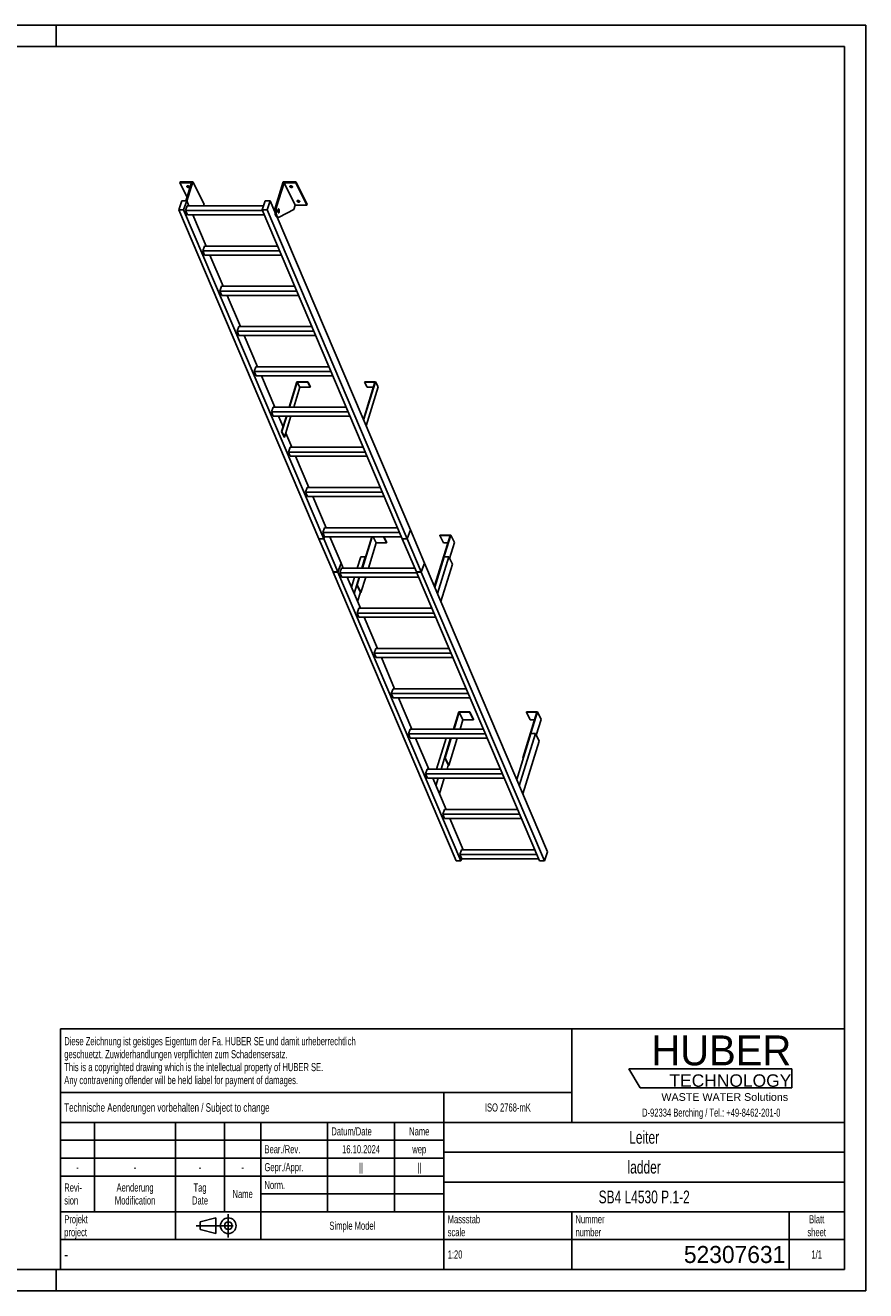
# Model space of a CAD drawing. Header units: millimetres. Extents: x 0 to 8400, y 0 to 5940.
# Tile 2 of 2: x 4455 to 8400, y 0 to 5940. Entities that reach past the tile are written whole.
import ezdxf

# ---------------------------------------------------------------- set-up
doc = ezdxf.new("R2010")
doc.units = ezdxf.units.MM
doc.header["$LTSCALE"] = 462
doc.linetypes.add('CENTER', pattern=[0.6, 0.375, -0.075, 0.075, -0.075])
doc.layers.get('0').update_dxf_attribs({"linetype": 'CONTINUOUS'})
for name, color, linetype in [('005_AXIS', 7, 'CONTINUOUS'), ('HUBER_Logo_BL1', 7, 'CONTINUOUS'), ('HUBER_Logo_BL2', 7, 'CONTINUOUS')]:
    doc.layers.add(name, color=color, linetype=linetype)
doc.styles.get("Standard").update_dxf_attribs({"font": 'txt', "width": 0.7})
doc.styles.add('TEXTSTYLE_2', font='txt')
doc.styles.add('TEXTSTYLE_3', font='arial.ttf')
doc.styles.add('TEXTSTYLE_5', font='txt', dxfattribs={"width": 0.8})
doc.styles.add('TEXTSTYLE_6', font='txt')

# ---------------------------------------------------------------- blocks, each defined once
blk = doc.blocks.new('HUBER_LOGO_BL1', base_point=(7675, 1007.5))
at = {"layer": 'HUBER_Logo_BL1', "color": 2, "linetype": 'Continuous', "attachment_point": 3, "line_spacing_factor": 0.78}
for s, insert, char_height, width, style in [('HUBER\\P\\fArial;\\H58.5;TECHNOLOGY ', (8050.7, 1198.2), 140.4, 775.343, 'TEXTSTYLE_2'), ('WASTE WATER Solutions', (8036, 927.2), 36, 594.067, 'TEXTSTYLE_3')]:
    blk.add_mtext(s, dxfattribs=dict(at, insert=insert, char_height=char_height, width=width, style=style))
at = {"layer": 'HUBER_Logo_BL1', "color": 2, "linetype": 'Continuous', "insert": (7675, 854.8), "char_height": 38, "width": 1621.786, "attachment_point": 2, "line_spacing_factor": 0.96}
blk.add_mtext('D-92334 Berching / Tel.: +49-8462-201-0', dxfattribs=at)
blk = doc.blocks.new('PROJEKTIONSMETHODE_1_BL3', base_point=(5360, 305))
at = {"color": 2, "linetype": 'CENTER'}
for p, q in [((5407.7, 360), (5407.7, 250)), ((5257.3, 305), (5462.7, 305))]:
    blk.add_line(p, q, dxfattribs=at)
at = {"color": 2, "linetype": 'Continuous'}
for p, q in [((5275.7, 323.3), (5349, 341.7)), ((5275.7, 286.7), (5275.7, 323.3)), ((5349, 268.3), (5349, 341.7)), ((5275.7, 286.7), (5349, 268.3))]:
    blk.add_line(p, q, dxfattribs=at)
for radius in [36.7, 18.3]:
    blk.add_circle((5407.7, 305), radius, dxfattribs=at)
blk = doc.blocks.new('*T17')
at = {"color": 3, "linetype": 'Continuous'}
for p, q in [((0, 0), (3680, 0)), ((0, 0), (0, -1130)), ((2400, 0), (2400, -440)), ((3680, 0), (3680, -1130)), ((0, -300), (2400, -300)), ((1800, -300), (1800, -1130)), ((0, -440), (3680, -440)), ((160, -440), (160, -860)), ((540, -440), (540, -990)), ((770, -440), (770, -860)), ((940, -440), (940, -990)), ((1254, -440), (1254, -860)), ((1568, -440), (1568, -860)), ((0, -524), (1800, -524)), ((1800, -580), (3680, -580)), ((0, -608), (1800, -608)), ((0, -692), (1800, -692)), ((1800, -720), (3680, -720)), ((940, -776), (1800, -776)), ((0, -860), (3680, -860)), ((2400, -860), (2400, -1130)), ((3420, -860), (3420, -1130)), ((0, -990), (3680, -990)), ((0, -1130), (3680, -1130))]:
    blk.add_line(p, q, dxfattribs=at)
at = {"color": 2, "linetype": 'Continuous', "line_spacing_factor": 0.96}
for s, insert, char_height, width, attachment_point in [('Diese Zeichnung ist geistiges Eigentum der Fa. HUBER SE und damit urheberrechtlich \\Pgeschuetzt. Zuwiderhandlungen verpflichten zum Schadensersatz.\\PThis is a copyrighted drawing which is the intellectual property of HUBER SE.\\PAny contravening offender will be held liabel for payment of damages.', (17.5, -39.8), 38, 4429.714, 1), ('Technische Aenderungen vorbehalten / Subject to change', (17.5, -350), 40, 3049.524, 1), ('ISO 2768-mK', (2100, -351), 38, 665.905, 2), ('Datum/Date', (1271.5, -463), 38, 584.476, 1), ('Name', (1684, -463), 38, 253.333, 2), ('Leiter', (2740, -480), 60, 480, 2), ('Bear./Rev.', (957.5, -547), 38, 544.667, 1), ('16.10.2024', (1411, -547), 38, 546.476, 2), ('wep', (1684, -547), 38, 199.048, 2), ('-', (80, -631), 38, 68.762, 2), ('-', (350, -631), 38, 68.762, 2), ('-', (655, -631), 38, 68.762, 2), ('-', (855, -631), 38, 68.762, 2), ('Gepr./Appr.', (957.5, -631), 38, 598.952, 1), ('||', (1411, -631), 38, 101.333, 2), ('||', (1684, -631), 38, 101.333, 2), ('ladder', (2740, -620), 60, 502.857, 2), ('Revi-\\Psion', (17.5, -726.6), 38, 276.857, 1), ('Aenderung\\PModification', (350, -726.6), 38, 606.19, 2), ('Tag\\PDate', (655, -726.6), 38, 235.238, 2), ('Name', (855, -757), 38, 253.333, 2), ('Norm. ', (957.5, -715), 38, 351.048, 1), ('SB4 L4530 P.1-2', (2740, -760), 60, 1342.857, 2), ('Projekt\\Pproject', (17.5, -875.6), 38, 367.333, 1), ('Massstab\\Pscale', (1817.5, -875.6), 38, 448.762, 1), ('Nummer\\Pnumber', (2417.5, -875.6), 38, 372.762, 1), ('Blatt\\Psheet', (3550, -875.6), 38, 275.048, 2), ('Simple Model', (1370, -906), 38, 656.857, 2), ('1:20', (1817.5, -1041), 38, 204.476, 1), ('1/1', (3550, -1041), 38, 159.238, 2)]:
    blk.add_mtext(s, dxfattribs=dict(at, insert=insert, char_height=char_height, width=width, attachment_point=attachment_point))
for s, insert, char_height, width, attachment_point, style in [('-', (17.5, -1035), 50, 36.667, 1, 'TEXTSTYLE_5'), ('52307631', (3402.5, -1020), 80, 1093.333, 3, 'TEXTSTYLE_6')]:
    blk.add_mtext(s, dxfattribs=dict(at, insert=insert, char_height=char_height, width=width, attachment_point=attachment_point, style=style))
blk = doc.blocks.new('HUBER_LOGO_BL2', base_point=(7670.4, 997))
at = {"layer": 'HUBER_Logo_BL2', "color": 5, "linetype": 'Continuous'}
for p, q in [((8052.9, 1042), (7287.9, 1042)), ((7287.9, 1042), (7341.9, 952)), ((8052.9, 1042), (8052.9, 952)), ((7341.9, 952), (8052.9, 952))]:
    blk.add_line(p, q, dxfattribs=at)

msp = doc.modelspace()

# ---------------------------------------------------------------- linework, layer by layer
at = {"color": 3, "linetype": 'Continuous'}
for p, q in [((8400, 5940), (0, 5940)), ((4600, 5940), (4600, 5840)), ((8400, 5940), (8400, 0)), ((4600, 0), (4600, 100)), ((8400, 0), (0, 0))]:
    msp.add_line(p, q, dxfattribs=at)
at = {"color": 5, "linetype": 'Continuous'}
for p, q in [((8300, 5840), (100, 5840)), ((8300, 100), (8300, 5840)), ((100, 100), (8300, 100))]:
    msp.add_line(p, q, dxfattribs=at)
at = {"color": 7, "linetype": 'Continuous'}
for p, q in [((5234.835, 5201.069), (5180.492, 5201.069)), ((5234.835, 5201.069), (5208.577, 5116.1)), ((5213.626, 5114.553), (5241.813, 5205.769)), ((5628.949, 5087.486), (5665.502, 5205.769)), ((5669.575, 5201.069), (5634.476, 5087.486)), ((5721.433, 5095.395), (5669.575, 5201.069)), ((5723.918, 5201.069), (5669.575, 5201.069)), ((5174.963, 5074.031), (5189.94, 5116.1)), ((5189.94, 5116.1), (5212.967, 5116.1)), ((5212.967, 5116.1), (5197.99, 5074.031)), ((5566.414, 5074.031), (5581.391, 5116.1)), ((5581.391, 5116.1), (5604.418, 5116.1)), ((5604.418, 5116.1), (5589.441, 5074.031)), ((5626.569, 5064.097), (5604.418, 5116.1)), ((5833.139, 3528.881), (5174.963, 5074.031)), ((5197.99, 5074.031), (5174.963, 5074.031)), ((5856.166, 3528.881), (5197.99, 5074.031)), ((5207.285, 5070.5), (5215.168, 5092.642)), ((5215.908, 5050.258), (5207.285, 5070.5)), ((5567.918, 5070.5), (5207.285, 5070.5)), ((5573.04, 5092.642), (5215.168, 5092.642)), ((5215.908, 5050.258), (5576.541, 5050.258)), ((5293.671, 5100.095), (5291.367, 5092.642)), ((6224.59, 3528.881), (5566.414, 5074.031)), ((5589.441, 5074.031), (5566.414, 5074.031)), ((6247.617, 3528.881), (5589.441, 5074.031)), ((5715.232, 5075.329), (5645.937, 5039.43)), ((5721.433, 5095.395), (5715.232, 5075.329)), ((5721.433, 5095.395), (5775.775, 5095.395)), ((6262.594, 3570.951), (5637.293, 5038.922)), ((5638.101, 5038.838), (5643.627, 5038.838)), ((5287.761, 4881.573), (5295.644, 4903.715)), ((5296.383, 4861.331), (5287.761, 4881.573)), ((5648.394, 4881.573), (5287.761, 4881.573)), ((5638.962, 4903.715), (5295.644, 4903.715)), ((5296.383, 4861.331), (5657.016, 4861.331)), ((5368.237, 4692.647), (5376.119, 4714.789)), ((5376.859, 4672.405), (5368.237, 4692.647)), ((5728.87, 4692.647), (5368.237, 4692.647)), ((5719.438, 4714.789), (5376.119, 4714.789)), ((5376.859, 4672.405), (5737.492, 4672.405)), ((5456.595, 4525.862), (5448.712, 4503.72)), ((5799.914, 4525.862), (5456.595, 4525.862)), ((5457.335, 4483.478), (5448.712, 4503.72)), ((5809.345, 4503.72), (5448.712, 4503.72)), ((5457.335, 4483.478), (5817.968, 4483.478)), ((5537.071, 4336.935), (5529.188, 4314.794)), ((5880.389, 4336.935), (5537.071, 4336.935)), ((5537.81, 4294.552), (5529.188, 4314.794)), ((5889.821, 4314.794), (5529.188, 4314.794)), ((5537.81, 4294.552), (5898.443, 4294.552)), ((5731.427, 4265.55), (5695.104, 4148.009)), ((5714.989, 4148.009), (5743.628, 4240.686)), ((5730.069, 4267.117), (5780.727, 4267.117)), ((5743.628, 4240.686), (5731.427, 4265.55)), ((5731.427, 4265.55), (5780.243, 4265.55)), ((5792.445, 4240.686), (5743.628, 4240.686)), ((5780.727, 4267.117), (5780.243, 4265.55)), ((5780.243, 4265.55), (5792.445, 4240.686)), ((5780.727, 4267.117), (5792.929, 4242.252)), ((5792.929, 4242.252), (5792.445, 4240.686)), ((6096.167, 4265.55), (6041.741, 4089.429)), ((6047.835, 4267.117), (6047.351, 4265.55)), ((6059.552, 4240.686), (6047.351, 4265.55)), ((6047.351, 4265.55), (6096.167, 4265.55)), ((6047.835, 4267.117), (6098.493, 4267.117)), ((6088.483, 4240.686), (6059.552, 4240.686)), ((5617.546, 4148.009), (5609.664, 4125.867)), ((5618.286, 4105.625), (5609.664, 4125.867)), ((5970.297, 4125.867), (5609.664, 4125.867)), ((5960.865, 4148.009), (5617.546, 4148.009)), ((5618.286, 4105.625), (5978.919, 4105.625)), ((5682.006, 4105.625), (5659.629, 4033.214)), ((5671.154, 4006.159), (5701.891, 4105.625)), ((5705.813, 3959.082), (5677.295, 4026.032)), ((5698.022, 3959.082), (5690.139, 3936.94)), ((5698.762, 3916.698), (5690.139, 3936.94)), ((6050.772, 3936.94), (5690.139, 3936.94)), ((6041.341, 3959.082), (5698.022, 3959.082)), ((5698.762, 3916.698), (6059.395, 3916.698)), ((5786.289, 3770.156), (5723.867, 3916.698)), ((5778.498, 3770.156), (5770.615, 3748.014)), ((5779.237, 3727.772), (5770.615, 3748.014)), ((6131.248, 3748.014), (5770.615, 3748.014)), ((6121.816, 3770.156), (5778.498, 3770.156)), ((5779.237, 3727.772), (6139.87, 3727.772)), ((5866.765, 3581.229), (5804.343, 3727.772)), ((5858.973, 3581.229), (5851.091, 3559.087)), ((6202.292, 3581.229), (5858.973, 3581.229)), ((6247.617, 3528.881), (6262.594, 3570.951)), ((6247.646, 3528.814), (6262.623, 3570.883)), ((6262.623, 3570.883), (6262.57, 3570.883)), ((6328.67, 3415.828), (6262.623, 3570.883)), ((5833.139, 3528.881), (5856.166, 3528.881)), ((5833.168, 3528.814), (5833.192, 3528.881)), ((5899.216, 3373.759), (5833.168, 3528.814)), ((5833.168, 3528.814), (5856.195, 3528.814)), ((5859.713, 3538.845), (5851.091, 3559.087)), ((6211.724, 3559.087), (5851.091, 3559.087)), ((5856.166, 3528.881), (5859.713, 3538.845)), ((5856.195, 3528.814), (5859.766, 3538.845)), ((5922.242, 3373.759), (5856.195, 3528.814)), ((5859.713, 3538.845), (6220.346, 3538.845)), ((5937.219, 3415.828), (5884.819, 3538.845)), ((6080.747, 3538.845), (6035.462, 3392.302)), ((6037.304, 3392.302), (6082.589, 3538.845)), ((6065.641, 3392.302), (6102.083, 3510.231)), ((6088.042, 3538.845), (6102.083, 3510.231)), ((6102.083, 3510.231), (6150.9, 3510.231)), ((6136.858, 3538.845), (6150.9, 3510.231)), ((6138.111, 3538.845), (6151.384, 3511.798)), ((6150.9, 3510.231), (6151.384, 3511.798)), ((6224.59, 3528.881), (6247.617, 3528.881)), ((6224.643, 3528.881), (6224.619, 3528.814)), ((6224.619, 3528.814), (6247.646, 3528.814)), ((6290.667, 3373.759), (6224.619, 3528.814)), ((6313.693, 3373.759), (6247.646, 3528.814)), ((6449.436, 3545.663), (6377.639, 3313.327)), ((6379.481, 3313.327), (6451.762, 3547.23)), ((6401.104, 3547.23), (6400.62, 3545.663)), ((6400.62, 3545.663), (6449.436, 3545.663)), ((6400.62, 3545.663), (6418.007, 3510.231)), ((6451.762, 3547.23), (6401.104, 3547.23)), ((6418.007, 3510.231), (6438.487, 3510.231)), ((6446.223, 3437.606), (6469.15, 3511.798)), ((6451.762, 3547.23), (6469.15, 3511.798)), ((6421.215, 3445.397), (6377.009, 3302.347)), ((6442.399, 3445.397), (6389.286, 3273.524)), ((6442.399, 3445.397), (6421.215, 3445.397)), ((6459.787, 3409.966), (6442.399, 3445.397)), ((5922.242, 3373.759), (5937.219, 3415.828)), ((5922.271, 3373.692), (5937.248, 3415.761)), ((5939.449, 3392.302), (5931.566, 3370.161)), ((5937.248, 3415.761), (5937.195, 3415.761)), ((5947.24, 3392.302), (5937.248, 3415.761)), ((6282.768, 3392.302), (5939.449, 3392.302)), ((6313.693, 3373.759), (6328.67, 3415.828)), ((6313.722, 3373.692), (6328.699, 3415.761)), ((6328.699, 3415.761), (6328.646, 3415.761)), ((6906.399, 2059.538), (6328.699, 3415.761)), ((6405.709, 3234.97), (6459.787, 3409.966)), ((5899.216, 3373.759), (5922.242, 3373.759)), ((5899.244, 3373.692), (5899.268, 3373.759)), ((5899.244, 3373.692), (5922.271, 3373.692)), ((6476.945, 2017.468), (5899.244, 3373.692)), ((6499.971, 2017.468), (5922.271, 3373.692)), ((6292.199, 3370.161), (5931.566, 3370.161)), ((5940.189, 3349.918), (5931.566, 3370.161)), ((5940.189, 3349.918), (6300.822, 3349.918)), ((6027.716, 3203.376), (5965.294, 3349.918)), ((6022.364, 3349.918), (6011.057, 3313.327)), ((6012.899, 3313.327), (6024.206, 3349.918)), ((6030.286, 3277.895), (6052.543, 3349.918)), ((6290.667, 3373.759), (6313.693, 3373.759)), ((6290.719, 3373.759), (6290.695, 3373.692)), ((6290.695, 3373.692), (6313.722, 3373.692)), ((6868.396, 2017.468), (6290.695, 3373.692)), ((6891.422, 2017.468), (6313.722, 3373.692)), ((6011.057, 3313.327), (6012.899, 3313.327)), ((6011.057, 3313.327), (6028.444, 3277.895)), ((6012.899, 3313.327), (6030.286, 3277.895)), ((6028.444, 3277.895), (6030.286, 3277.895)), ((6377.639, 3313.327), (6379.481, 3313.327)), ((6377.639, 3313.327), (6379.334, 3309.872)), ((6379.481, 3313.327), (6380.046, 3312.176)), ((6019.925, 3203.376), (6012.042, 3181.234)), ((6372.675, 3181.234), (6012.042, 3181.234)), ((6020.664, 3160.992), (6012.042, 3181.234)), ((6363.243, 3203.376), (6019.925, 3203.376)), ((6020.664, 3160.992), (6381.297, 3160.992)), ((6108.192, 3014.449), (6045.77, 3160.992)), ((6100.4, 3014.449), (6092.518, 2992.307)), ((6453.151, 2992.307), (6092.518, 2992.307)), ((6101.14, 2972.065), (6092.518, 2992.307)), ((6443.719, 3014.449), (6100.4, 3014.449)), ((6101.14, 2972.065), (6461.773, 2972.065)), ((6188.667, 2825.523), (6126.246, 2972.065)), ((6180.876, 2825.523), (6172.993, 2803.381)), ((6533.626, 2803.381), (6172.993, 2803.381)), ((6181.616, 2783.139), (6172.993, 2803.381)), ((6524.195, 2825.523), (6180.876, 2825.523)), ((6181.616, 2783.139), (6542.249, 2783.139)), ((6269.143, 2636.596), (6206.721, 2783.139)), ((6490.553, 2717.413), (6465.579, 2636.596)), ((6467.421, 2636.596), (6491.911, 2715.846)), ((6541.211, 2717.413), (6490.553, 2717.413)), ((6491.911, 2715.846), (6540.727, 2715.846)), ((6491.911, 2715.846), (6509.298, 2680.414)), ((6495.757, 2636.596), (6509.298, 2680.414)), ((6509.298, 2680.414), (6558.115, 2680.414)), ((6540.727, 2715.846), (6541.211, 2717.413)), ((6540.727, 2715.846), (6558.115, 2680.414)), ((6541.211, 2717.413), (6558.599, 2681.981)), ((6558.115, 2680.414), (6558.599, 2681.981)), ((6856.651, 2715.846), (6790.325, 2501.215)), ((6792.167, 2501.215), (6858.977, 2717.413)), ((6808.319, 2717.413), (6807.835, 2715.846)), ((6807.835, 2715.846), (6856.651, 2715.846)), ((6807.835, 2715.846), (6825.222, 2680.414)), ((6858.977, 2717.413), (6808.319, 2717.413)), ((6825.222, 2680.414), (6845.702, 2680.414)), ((6853.438, 2607.789), (6876.365, 2681.981)), ((6858.977, 2717.413), (6876.365, 2681.981)), ((6261.352, 2636.596), (6253.469, 2614.454)), ((6614.102, 2614.454), (6253.469, 2614.454)), ((6262.091, 2594.212), (6253.469, 2614.454)), ((6604.67, 2636.596), (6261.352, 2636.596)), ((6828.43, 2615.58), (6761.627, 2399.408)), ((6849.614, 2615.58), (6773.905, 2370.585)), ((6849.614, 2615.58), (6828.43, 2615.58)), ((6867.002, 2580.149), (6849.614, 2615.58)), ((6262.091, 2594.212), (6622.724, 2594.212)), ((6349.619, 2447.669), (6287.197, 2594.212)), ((6452.481, 2594.212), (6423.743, 2501.215)), ((6425.585, 2501.215), (6454.323, 2594.212)), ((6442.972, 2465.783), (6482.66, 2594.212)), ((6790.327, 2332.031), (6867.002, 2580.149)), ((6423.743, 2501.215), (6425.585, 2501.215)), ((6423.743, 2501.215), (6441.13, 2465.783)), ((6425.585, 2501.215), (6442.972, 2465.783)), ((6790.325, 2501.215), (6792.167, 2501.215)), ((6790.325, 2501.215), (6792.02, 2497.76)), ((6792.167, 2501.215), (6792.732, 2500.063)), ((6341.827, 2447.669), (6333.945, 2425.528)), ((6685.146, 2447.669), (6341.827, 2447.669)), ((6441.13, 2465.783), (6442.972, 2465.783)), ((6694.578, 2425.528), (6333.945, 2425.528)), ((6342.567, 2405.285), (6333.945, 2425.528)), ((6342.567, 2405.285), (6703.2, 2405.285)), ((6430.094, 2258.743), (6367.673, 2405.285)), ((6422.303, 2258.743), (6414.42, 2236.601)), ((6765.622, 2258.743), (6422.303, 2258.743)), ((6775.053, 2236.601), (6414.42, 2236.601)), ((6423.043, 2216.359), (6414.42, 2236.601)), ((6423.043, 2216.359), (6783.676, 2216.359)), ((6510.57, 2069.816), (6448.148, 2216.359)), ((6502.779, 2069.816), (6494.896, 2047.674)), ((6855.529, 2047.674), (6494.896, 2047.674)), ((6503.518, 2027.432), (6494.896, 2047.674)), ((6503.518, 2027.432), (6499.971, 2017.468)), ((6846.097, 2069.816), (6502.779, 2069.816)), ((6503.518, 2027.432), (6864.151, 2027.432)), ((6906.399, 2059.538), (6891.422, 2017.468)), ((6499.971, 2017.468), (6476.945, 2017.468)), ((6891.422, 2017.468), (6868.396, 2017.468))]:
    msp.add_line(p, q, dxfattribs=at)
at = {"color": 9, "linetype": 'Continuous'}
msp.add_line((5628.949, 5087.486), (5634.476, 5087.486), dxfattribs=at)
at = {"color": 7, "linetype": 'Continuous'}
for points, knots in [([(5628.949, 5087.486), (5628.22, 5085.126), (5627.105, 5080.036), (5626.338, 5072.077), (5626.43, 5063.87), (5627.374, 5056.041), (5628.861, 5050.069), (5630.474, 5045.985), (5631.777, 5043.498), (5633.206, 5041.491), (5634.743, 5040), (5636.38, 5039.06), (5637.548, 5038.838), (5638.101, 5038.838)], [0, 0, 0, 0, 0.13939916, 0.29280569, 0.45031518, 0.60153991, 0.73684016, 0.79611184, 0.84888332, 0.89492094, 0.93453063, 0.96882596, 1, 1, 1, 1]), ([(5634.476, 5087.486), (5633.746, 5085.126), (5632.631, 5080.036), (5631.865, 5072.077), (5631.957, 5063.87), (5632.9, 5056.041), (5634.387, 5050.069), (5636, 5045.985), (5637.304, 5043.498), (5638.732, 5041.491), (5640.27, 5040), (5641.906, 5039.06), (5643.075, 5038.838), (5643.627, 5038.838)], [0, 0, 0, 0, 0.13939916, 0.29280569, 0.45031518, 0.60153991, 0.73684016, 0.79611184, 0.84888332, 0.89492094, 0.93453063, 0.96882596, 1, 1, 1, 1]), ([(5643.627, 5038.838), (5643.821, 5038.838), (5644.621, 5038.889), (5645.4, 5039.152), (5645.937, 5039.43)], [0, 0, 0, 0, 0.24280271, 1, 1, 1, 1])]:
    msp.add_open_spline(points, degree=3, knots=knots, dxfattribs=at)
at = {"layer": '005_AXIS', "color": 7, "linetype": 'Continuous'}
for p, q in [((5181.944, 5205.769), (5180.492, 5201.069)), ((5180.492, 5201.069), (5213.837, 5133.119)), ((5241.813, 5205.769), (5181.944, 5205.769)), ((5293.671, 5100.095), (5241.813, 5205.769)), ((5725.37, 5205.769), (5665.502, 5205.769)), ((5725.37, 5205.769), (5723.918, 5201.069)), ((5775.775, 5095.395), (5723.918, 5201.069)), ((5777.228, 5100.095), (5725.37, 5205.769)), ((5222.959, 5092.642), (5212.967, 5116.1)), ((5303.435, 4903.715), (5241.013, 5050.258)), ((5626.794, 5076.338), (5621.355, 5076.338)), ((5643.627, 5076.338), (5641.523, 5076.338)), ((5643.627, 5061.338), (5641.524, 5061.338)), ((5777.228, 5100.095), (5775.775, 5095.395)), ((5383.911, 4714.789), (5321.489, 4861.331)), ((5464.386, 4525.862), (5401.965, 4672.405)), ((5544.862, 4336.935), (5482.44, 4483.478)), ((5625.338, 4148.009), (5562.916, 4294.552)), ((5730.069, 4267.117), (5693.262, 4148.009)), ((6098.493, 4267.117), (6042.809, 4086.923)), ((6054.334, 4059.867), (6110.695, 4242.252)), ((6110.695, 4242.252), (6098.493, 4267.117)), ((5664.703, 4055.594), (5643.392, 4105.625)), ((5680.164, 4105.625), (5657.787, 4033.214)), ((5657.787, 4033.214), (5669.312, 4006.159)), ((5657.787, 4033.214), (5659.629, 4033.214)), ((5659.629, 4033.214), (5671.154, 4006.159)), ((5669.312, 4006.159), (5671.154, 4006.159)), ((6029.764, 3445.397), (6013.356, 3392.302)), ((6029.764, 3445.397), (6050.948, 3445.397)), ((6050.948, 3445.397), (6034.541, 3392.302)), ((6051.513, 3444.246), (6050.948, 3445.397)), ((6000.259, 3349.918), (5985.558, 3302.347)), ((6021.443, 3349.918), (5997.835, 3273.524)), ((6014.258, 3234.97), (6027.879, 3279.047)), ((6430.376, 2594.212), (6385.09, 2447.669)), ((6451.56, 2594.212), (6406.275, 2447.669)), ((6434.611, 2447.669), (6440.565, 2466.935)), ((6371.993, 2405.285), (6370.176, 2399.408)), ((6393.177, 2405.285), (6382.454, 2370.585)), ((6398.876, 2332.031), (6421.514, 2405.285))]:
    msp.add_line(p, q, dxfattribs=at)
for points, knots in [([(5213.591, 5182.42), (5213.439, 5182.73), (5213.226, 5183.366), (5213.276, 5184.042), (5213.368, 5184.34)], [0, 0, 0, 0, 0.5259898, 1, 1, 1, 1]), ([(5213.368, 5184.34), (5213.492, 5184.741), (5214.048, 5185.533), (5215.425, 5186.232), (5217.181, 5186.524), (5219.171, 5186.397), (5221.2, 5185.87), (5223.066, 5184.993), (5224.581, 5183.859), (5225.325, 5182.909), (5225.565, 5182.42)], [0, 0, 0, 0, 0.08792798, 0.19150842, 0.31584215, 0.45699794, 0.60613596, 0.75253438, 0.88609216, 1, 1, 1, 1]), ([(5225.788, 5180.501), (5225.664, 5180.1), (5225.108, 5179.308), (5223.731, 5178.609), (5221.975, 5178.317), (5219.985, 5178.444), (5217.956, 5178.971), (5216.09, 5179.847), (5214.575, 5180.982), (5213.83, 5181.932), (5213.591, 5182.42)], [0, 0, 0, 0, 0.08792798, 0.19150842, 0.31584215, 0.45699794, 0.60613596, 0.75253438, 0.88609216, 1, 1, 1, 1]), ([(5224.96, 5183.329), (5224.193, 5183.112), (5222.469, 5182.985), (5219.899, 5183.466), (5217.507, 5184.519), (5216.155, 5185.597), (5215.645, 5186.209)], [0, 0, 0, 0, 0.23501097, 0.50003303, 0.76503684, 1, 1, 1, 1]), ([(5225.565, 5182.42), (5225.717, 5182.111), (5225.93, 5181.475), (5225.88, 5180.798), (5225.788, 5180.501)], [0, 0, 0, 0, 0.5259898, 1, 1, 1, 1]), ([(5697.148, 5182.42), (5696.996, 5182.73), (5696.783, 5183.366), (5696.833, 5184.042), (5696.925, 5184.34)], [0, 0, 0, 0, 0.5259898, 1, 1, 1, 1]), ([(5696.925, 5184.34), (5697.049, 5184.741), (5697.605, 5185.533), (5698.982, 5186.232), (5700.738, 5186.524), (5702.728, 5186.397), (5704.757, 5185.87), (5706.623, 5184.993), (5708.138, 5183.859), (5708.882, 5182.909), (5709.122, 5182.42)], [0, 0, 0, 0, 0.08792798, 0.19150842, 0.31584215, 0.45699794, 0.60613596, 0.75253438, 0.88609216, 1, 1, 1, 1]), ([(5709.345, 5180.501), (5709.221, 5180.1), (5708.665, 5179.308), (5707.288, 5178.609), (5705.532, 5178.317), (5703.542, 5178.444), (5701.513, 5178.971), (5699.647, 5179.847), (5698.132, 5180.982), (5697.388, 5181.932), (5697.148, 5182.42)], [0, 0, 0, 0, 0.08792798, 0.19150842, 0.31584215, 0.45699794, 0.60613596, 0.75253438, 0.88609216, 1, 1, 1, 1]), ([(5708.517, 5183.329), (5707.75, 5183.112), (5706.026, 5182.985), (5703.456, 5183.466), (5701.064, 5184.519), (5699.712, 5185.597), (5699.202, 5186.209)], [0, 0, 0, 0, 0.23501097, 0.50003303, 0.76503684, 1, 1, 1, 1]), ([(5709.122, 5182.42), (5709.274, 5182.111), (5709.487, 5181.475), (5709.437, 5180.798), (5709.345, 5180.501)], [0, 0, 0, 0, 0.5259898, 1, 1, 1, 1]), ([(5730.703, 5114.043), (5730.551, 5114.353), (5730.338, 5114.989), (5730.387, 5115.665), (5730.479, 5115.962)], [0, 0, 0, 0, 0.5259898, 1, 1, 1, 1]), ([(5730.479, 5115.962), (5730.603, 5116.363), (5731.16, 5117.156), (5732.537, 5117.855), (5734.293, 5118.147), (5736.282, 5118.02), (5738.311, 5117.493), (5740.177, 5116.616), (5741.693, 5115.481), (5742.437, 5114.531), (5742.676, 5114.043)], [0, 0, 0, 0, 0.08792798, 0.19150842, 0.31584215, 0.45699794, 0.60613596, 0.75253438, 0.88609216, 1, 1, 1, 1]), ([(5742.9, 5112.124), (5742.776, 5111.723), (5742.219, 5110.931), (5740.842, 5110.232), (5739.086, 5109.94), (5737.097, 5110.067), (5735.068, 5110.594), (5733.202, 5111.47), (5731.686, 5112.605), (5730.942, 5113.555), (5730.703, 5114.043)], [0, 0, 0, 0, 0.08792798, 0.19150842, 0.31584215, 0.45699794, 0.60613596, 0.75253438, 0.88609216, 1, 1, 1, 1]), ([(5742.071, 5114.952), (5741.305, 5114.735), (5739.58, 5114.608), (5737.011, 5115.089), (5734.619, 5116.142), (5733.267, 5117.22), (5732.757, 5117.832)], [0, 0, 0, 0, 0.23501097, 0.50003303, 0.76503684, 1, 1, 1, 1]), ([(5742.676, 5114.043), (5742.828, 5113.734), (5743.041, 5113.098), (5742.992, 5112.421), (5742.9, 5112.124)], [0, 0, 0, 0, 0.5259898, 1, 1, 1, 1]), ([(5643.627, 5078.088), (5643.439, 5078.088), (5643.037, 5078.003), (5642.484, 5077.649), (5641.971, 5077.093), (5641.3, 5076.03), (5640.646, 5074.271), (5640.158, 5071.81), (5639.972, 5069.078), (5640.104, 5066.323), (5640.542, 5063.799), (5641.062, 5062.257), (5641.388, 5061.592)], [0, 0, 0, 0, 0.03139335, 0.06653603, 0.10789217, 0.15653915, 0.27536244, 0.41788485, 0.57383793, 0.73088447, 0.87653105, 1, 1, 1, 1]), ([(5643.627, 5076.338), (5643.474, 5076.338), (5643.149, 5076.269), (5642.7, 5075.982), (5642.284, 5075.531), (5641.74, 5074.669), (5641.21, 5073.243), (5640.815, 5071.248), (5640.663, 5069.032), (5640.771, 5066.799), (5641.126, 5064.752), (5641.547, 5063.502), (5641.812, 5062.963)], [0, 0, 0, 0, 0.03139335, 0.066536, 0.10789211, 0.15653911, 0.27536242, 0.41788483, 0.57383791, 0.73088448, 0.87653101, 1, 1, 1, 1]), ([(5641.388, 5061.592), (5641.534, 5061.295), (5641.837, 5060.761), (5642.384, 5060.11), (5642.98, 5059.691), (5643.422, 5059.588), (5643.627, 5059.588)], [0, 0, 0, 0, 0.31594771, 0.58208422, 0.80455749, 1, 1, 1, 1]), ([(5641.812, 5062.963), (5641.93, 5062.722), (5642.176, 5062.289), (5642.619, 5061.762), (5643.103, 5061.421), (5643.461, 5061.338), (5643.627, 5061.338)], [0, 0, 0, 0, 0.31594818, 0.58208432, 0.80455751, 1, 1, 1, 1]), ([(5645.866, 5076.084), (5645.72, 5076.381), (5645.417, 5076.915), (5644.87, 5077.566), (5644.274, 5077.985), (5643.832, 5078.088), (5643.627, 5078.088)], [0, 0, 0, 0, 0.31594771, 0.58208422, 0.80455749, 1, 1, 1, 1]), ([(5645.443, 5074.713), (5645.324, 5074.954), (5645.078, 5075.387), (5644.635, 5075.915), (5644.151, 5076.255), (5643.793, 5076.338), (5643.627, 5076.338)], [0, 0, 0, 0, 0.31594818, 0.58208432, 0.80455751, 1, 1, 1, 1]), ([(5643.627, 5059.588), (5643.815, 5059.588), (5644.217, 5059.673), (5644.77, 5060.027), (5645.284, 5060.583), (5645.954, 5061.647), (5646.608, 5063.405), (5647.096, 5065.866), (5647.283, 5068.599), (5647.15, 5071.353), (5646.712, 5073.877), (5646.192, 5075.419), (5645.866, 5076.084)], [0, 0, 0, 0, 0.03139335, 0.06653603, 0.10789217, 0.15653915, 0.27536244, 0.41788485, 0.57383793, 0.73088447, 0.87653105, 1, 1, 1, 1]), ([(5643.627, 5061.338), (5643.78, 5061.338), (5644.106, 5061.407), (5644.554, 5061.694), (5644.97, 5062.145), (5645.514, 5063.007), (5646.044, 5064.433), (5646.44, 5066.428), (5646.591, 5068.644), (5646.484, 5070.877), (5646.128, 5072.924), (5645.707, 5074.174), (5645.443, 5074.713)], [0, 0, 0, 0, 0.03139335, 0.066536, 0.10789211, 0.15653911, 0.27536242, 0.41788483, 0.57383791, 0.73088448, 0.87653101, 1, 1, 1, 1])]:
    msp.add_open_spline(points, degree=3, knots=knots, dxfattribs=at)

# ---------------------------------------------------------------- block references
msp.add_blockref('*T17', (4620, 1230))
at = {"color": 2, "linetype": 'Continuous'}
msp.add_blockref('PROJEKTIONSMETHODE_1_BL3', (5360, 305), dxfattribs=at)
at = {"layer": 'HUBER_Logo_BL1'}
msp.add_blockref('HUBER_LOGO_BL1', (7674.994, 1007.484), dxfattribs=at)
at = {"layer": 'HUBER_Logo_BL2'}
msp.add_blockref('HUBER_LOGO_BL2', (7670.375, 996.993), dxfattribs=at)

doc.saveas('drawing.dxf')
